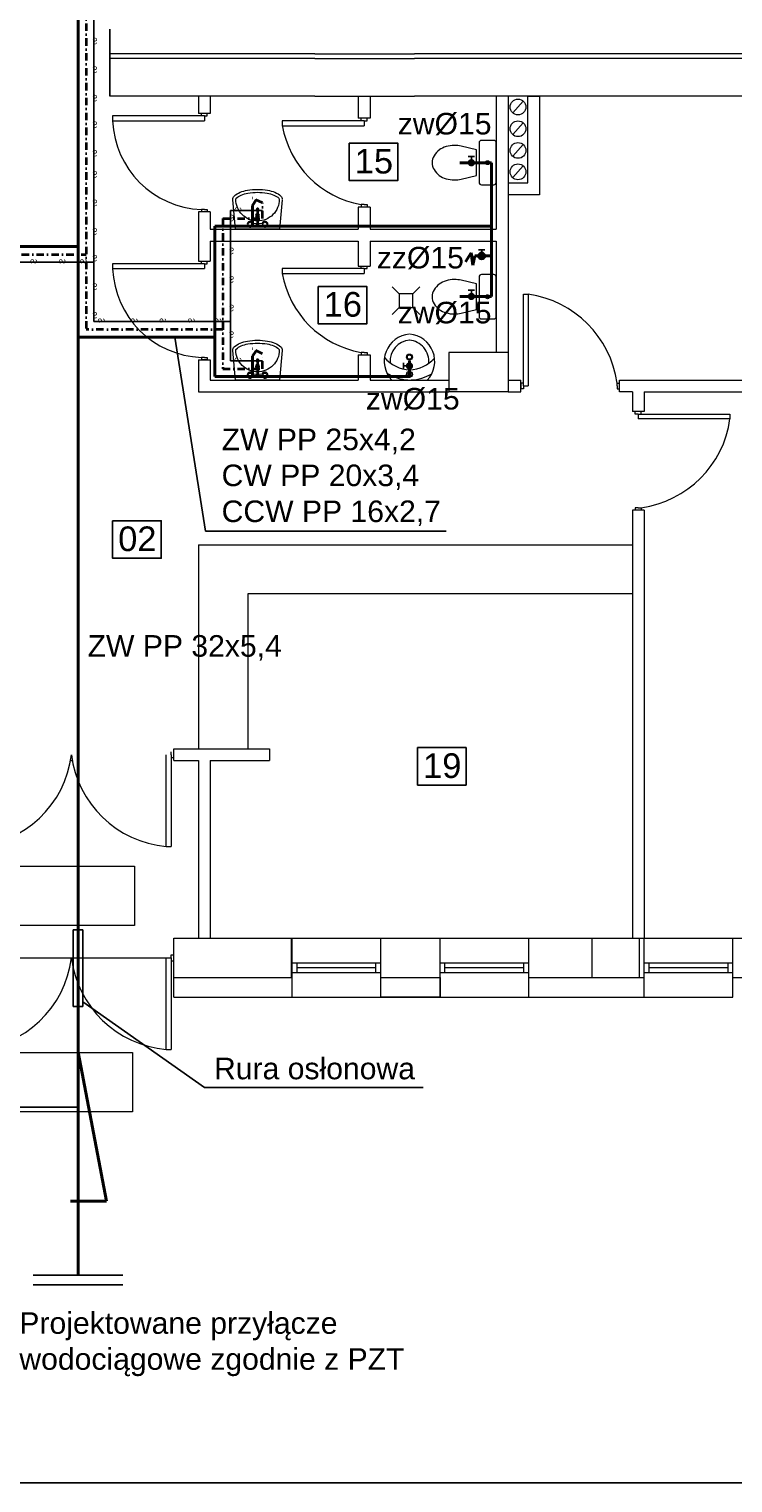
# Model space of a CAD drawing. Extents: x 280060 to 689961, y 120405 to 160329.
# Tile 42 of 85: x 659269 to 659983, y 153246 to 154720. Entities that reach past the tile are written whole.
import ezdxf

# ---------------------------------------------------------------- set-up
doc = ezdxf.new("R2010")
doc.units = 0
doc.header["$MEASUREMENT"] = 0
doc.linetypes.add('DASHDOT', pattern=[1, 0.5, -0.25, 0, -0.25])
for name, color, linetype, lineweight in [('KAM-pro Biała Zarys', 7, 'CONTINUOUS', 9), ('KAM-pro C.C.W Wewnętrzna', 112, 'CONTINUOUS', 25), ('KAM-pro C.W. Wewnętrzna', 1, 'DASHDOT', 35), ('KAM-pro Kocioł C.O.', 7, 'CONTINUOUS', 18), ('KAM-pro Opis Wodociąg Wewnętrzny', 160, 'CONTINUOUS', 40), ('KAM-pro Podkład Sanitarny', 253, 'CONTINUOUS', 25), ('KAM-pro Wodociąg Wewnętrzny', 150, 'CONTINUOUS', 40)]:
    doc.layers.add(name, color=color, linetype=linetype, lineweight=lineweight)
doc.styles.add('ARIAL', font='arial.ttf')

msp = doc.modelspace()

# ---------------------------------------------------------------- hatches: boundary and pattern name
at = {"layer": 'KAM-pro Kocioł C.O.', "lineweight": 25}
h = msp.add_hatch(color=256, dxfattribs=at)
h.dxf.hatch_style = 1
h.paths.add_polyline_path([(659716.8, 154581), (659718.5, 154581, -0.112809)])
h.paths.add_polyline_path([(659713.9, 154584.6), (659721.4, 154584.6, -0.34984), (659718.5, 154581), (659716.8, 154581, -0.34984)])
h.paths.add_polyline_path([(659715.2, 154587.4), (659717.7, 154587.4), (659717.7, 154584.6), (659713.9, 154584.6, -0.212872)])
h.paths.add_polyline_path([(659717.7, 154587.4), (659720.1, 154587.4, -0.212872), (659721.4, 154584.6), (659717.7, 154584.6)])
h.paths.add_polyline_path([(659717.7, 154588.3, -0.185027), (659720.1, 154587.4), (659717.7, 154587.4)])
h.paths.add_polyline_path([(659717.7, 154588.3), (659717.7, 154587.4), (659715.2, 154587.4, -0.185027)])
h = msp.add_hatch(color=256, dxfattribs=at)
h.dxf.hatch_style = 1
h.paths.add_polyline_path([(659727.3, 154486.5), (659728.9, 154486.5, -0.112809)])
h.paths.add_polyline_path([(659724.4, 154490.1), (659731.8, 154490.1, -0.34984), (659728.9, 154486.5), (659727.3, 154486.5, -0.34984)])
h.paths.add_polyline_path([(659725.6, 154492.8), (659728.1, 154492.8), (659728.1, 154490.1), (659724.4, 154490.1, -0.212872)])
h.paths.add_polyline_path([(659728.1, 154492.8), (659730.6, 154492.8, -0.212872), (659731.8, 154490.1), (659728.1, 154490.1)])
h.paths.add_polyline_path([(659728.1, 154493.8, -0.185027), (659730.6, 154492.8), (659728.1, 154492.8)])
h.paths.add_polyline_path([(659728.1, 154493.8), (659728.1, 154492.8), (659725.6, 154492.8, -0.185027)])
h = msp.add_hatch(color=256, dxfattribs=at)
h.dxf.hatch_style = 1
h.paths.add_polyline_path([(659716.8, 154445.4), (659718.5, 154445.4, -0.112809)])
h.paths.add_polyline_path([(659713.9, 154449), (659721.4, 154449, -0.34984), (659718.5, 154445.4), (659716.8, 154445.4, -0.34984)])
h.paths.add_polyline_path([(659715.2, 154451.8), (659717.7, 154451.8), (659717.7, 154449), (659713.9, 154449, -0.212872)])
h.paths.add_polyline_path([(659717.7, 154451.8), (659720.1, 154451.8, -0.212872), (659721.4, 154449), (659717.7, 154449)])
h.paths.add_polyline_path([(659717.7, 154452.7, -0.185027), (659720.1, 154451.8), (659717.7, 154451.8)])
h.paths.add_polyline_path([(659717.7, 154452.7), (659717.7, 154451.8), (659715.2, 154451.8, -0.185027)])
h = msp.add_hatch(color=256, dxfattribs=at)
h.dxf.hatch_style = 1
h.paths.add_polyline_path([(659658.5, 154377.7), (659658.5, 154379.3, -0.112809)])
h.paths.add_polyline_path([(659654.9, 154374.8), (659654.9, 154382.2, -0.34984), (659658.5, 154379.3), (659658.5, 154377.7, -0.34984)])
h.paths.add_polyline_path([(659652.1, 154376), (659652.1, 154378.5), (659654.9, 154378.5), (659654.9, 154374.8, -0.212872)])
h.paths.add_polyline_path([(659652.1, 154378.5), (659652.1, 154381, -0.212872), (659654.9, 154382.2), (659654.9, 154378.5)])
h.paths.add_polyline_path([(659651.2, 154378.5, -0.185027), (659652.1, 154381), (659652.1, 154378.5)])
h.paths.add_polyline_path([(659651.2, 154378.5), (659652.1, 154378.5), (659652.1, 154376, -0.185027)])

# ---------------------------------------------------------------- linework, layer by layer
at = {"layer": 'KAM-pro Biała Zarys', "lineweight": 25}
for p, q in [((659313.8, 153806.5), (659313.8, 153728.8)), ((659313.8, 153806.5), (659323.8, 153806.5)), ((659323.8, 153806.5), (659323.8, 153728.8)), ((659313.8, 153728.8), (659323.8, 153728.8)), ((659273.4, 153456.4), (659364.2, 153456.4)), ((659273.4, 153446.4), (659364.2, 153446.4))]:
    msp.add_line(p, q, dxfattribs=at)
for points in [[(655816.5, 156215.6), (662116.5, 156215.6), (662116.5, 153245.6), (655816.5, 153245.6)], [(659593.8, 154604.5), (659643, 154604.5), (659643, 154566.5), (659593.8, 154566.5)], [(659562.4, 154459.2), (659611.5, 154459.2), (659611.5, 154421.2), (659562.4, 154421.2)], [(659353.9, 154221.5), (659403.1, 154221.5), (659403.1, 154183.5), (659353.9, 154183.5)], [(659663.1, 153991.4), (659712.3, 153991.4), (659712.3, 153953.4), (659663.1, 153953.4)]]:
    msp.add_lwpolyline(points, close=True, dxfattribs=at)
at = {"layer": 'KAM-pro C.C.W Wewnętrzna', "color": 210, "lineweight": 25, "ltscale": 2}
for p, q in [((659334.9, 154749), (659334.9, 154423.6)), ((659473.5, 154536.2), (659473.5, 154383.7)), ((659473.5, 154536.2), (659505.7, 154536.2)), ((659147.9, 154483.6), (659334.9, 154483.6)), ((659473.5, 154423.6), (659334.9, 154423.6)), ((659473.5, 154383.7), (659505.7, 154383.7))]:
    msp.add_line(p, q, dxfattribs=at)
at = {"layer": 'KAM-pro C.W. Wewnętrzna', "ltscale": 15}
for p, q in [((659326.9, 154741), (659326.9, 154415.6)), ((659505.7, 154543.8), (659493, 154550)), ((659505.7, 154528.2), (659505.7, 154543.8)), ((659465.5, 154528.2), (659465.5, 154375.7)), ((659465.5, 154528.2), (659505.7, 154528.2)), ((659155.9, 154491.6), (659326.9, 154491.6)), ((659465.5, 154415.6), (659326.9, 154415.6)), ((659505.7, 154390.8), (659493, 154397)), ((659505.7, 154375.7), (659505.7, 154390.8)), ((659465.5, 154375.7), (659505.7, 154375.7))]:
    msp.add_line(p, q, dxfattribs=at)
at = {"layer": 'KAM-pro Kocioł C.O.', "lineweight": 25}
for p, q in [((659714.4, 154590.8), (659720.9, 154590.8)), ((659717.7, 154584.6), (659717.7, 154590.8)), ((659724.8, 154496.3), (659731.4, 154496.3)), ((659728.1, 154490.1), (659728.1, 154496.3)), ((659714.4, 154455.2), (659720.9, 154455.2)), ((659717.7, 154449), (659717.7, 154455.2)), ((659648.7, 154375.2), (659648.7, 154381.8)), ((659654.9, 154378.5), (659648.7, 154378.5))]:
    msp.add_line(p, q, dxfattribs=at)
msp.add_circle((659728.1, 154490.1), 3.71, dxfattribs=at)
at = {"layer": 'KAM-pro Opis Wodociąg Wewnętrzny', "color": 142, "lineweight": 25}
for p, q in [((659448.1, 154210.9), (659417, 154407.6)), ((659448.1, 154210.9), (659692, 154210.9)), ((659447.2, 153646.7), (659323.8, 153733.6)), ((659668.7, 153646.7), (659447.2, 153646.7)), ((659318.8, 153626.8), (658876, 153626.8))]:
    msp.add_line(p, q, dxfattribs=at)
at = {"layer": 'KAM-pro Podkład Sanitarny', "lineweight": 20, "ltscale": 13}
for p, q in [((659350.9, 154652.2), (659350.9, 154720.2)), ((659350.9, 154720.2), (659350.9, 154652.2)), ((659558.9, 154695.2), (659350.9, 154695.2)), ((659558.9, 154690.2), (659350.9, 154690.2)), ((659558.9, 154695.2), (659659.9, 154695.2)), ((659558.9, 154690.2), (659659.9, 154690.2)), ((659997.9, 154695.2), (659659.9, 154695.2)), ((659997.9, 154690.2), (659659.9, 154690.2)), ((659558.9, 154652.2), (659350.9, 154652.2)), ((659440.9, 154652.2), (659350.9, 154652.2)), ((659440.9, 154652.2), (659440.9, 154634.7)), ((659452.9, 154652.2), (659452.9, 154634.7)), ((659558.9, 154652.2), (659659.9, 154652.2)), ((659602.9, 154652.2), (659602.9, 154629.7)), ((659614.9, 154652.2), (659614.9, 154629.7)), ((659997.9, 154652.2), (659659.9, 154652.2)), ((659742.9, 154652.2), (659742.9, 154517.2)), ((660192.9, 154652.2), (659754.9, 154652.2)), ((659754.9, 154652.2), (659754.9, 154392.2)), ((659754.9, 154652.2), (659754.9, 154564.2)), ((659759.6, 154635.2), (659770.2, 154647.1)), ((659774.9, 154564.2), (659774.9, 154652.2)), ((659774.9, 154652.2), (659786.9, 154652.2)), ((659786.9, 154652.2), (659786.9, 154552.2)), ((659443.9, 154632.2), (659353.9, 154632.2)), ((659353.9, 154632.2), (659353.9, 154627.2)), ((659452.9, 154634.7), (659440.9, 154634.7)), ((659443.9, 154632.2), (659443.9, 154634.7)), ((659446.9, 154632.2), (659443.9, 154632.2)), ((659446.9, 154632.2), (659446.9, 154627.2)), ((659446.9, 154632.2), (659449.9, 154632.2)), ((659449.9, 154632.2), (659449.9, 154634.7)), ((659614.9, 154629.7), (659602.9, 154629.7)), ((659605.9, 154627.2), (659605.9, 154629.7)), ((659611.9, 154627.2), (659611.9, 154629.7)), ((659353.9, 154627.2), (659446.9, 154627.2)), ((659605.9, 154627.2), (659525.9, 154627.2)), ((659525.9, 154627.2), (659525.9, 154622.2)), ((659525.9, 154622.2), (659608.9, 154622.2)), ((659608.9, 154627.2), (659605.9, 154627.2)), ((659608.9, 154627.2), (659608.9, 154622.2)), ((659608.9, 154627.2), (659611.9, 154627.2)), ((659759.6, 154613.2), (659770.2, 154625.1)), ((659759.6, 154591.2), (659770.2, 154603.1)), ((659759.6, 154569.5), (659770.2, 154581.4)), ((659754.9, 154564.2), (659774.9, 154564.2)), ((659602.9, 154539.7), (659602.9, 154517.2)), ((659614.9, 154539.7), (659602.9, 154539.7)), ((659608.9, 154542.2), (659605.9, 154542.2)), ((659605.9, 154542.2), (659605.9, 154539.7)), ((659608.9, 154542.2), (659611.9, 154542.2)), ((659611.9, 154542.2), (659611.9, 154539.7)), ((659614.9, 154539.7), (659614.9, 154517.2)), ((659786.9, 154552.2), (659754.9, 154552.2)), ((659440.9, 154534.7), (659440.9, 154484.7)), ((659452.9, 154534.7), (659440.9, 154534.7)), ((659446.9, 154537.2), (659443.9, 154537.2)), ((659443.9, 154537.2), (659443.9, 154534.7)), ((659446.9, 154537.2), (659449.9, 154537.2)), ((659449.9, 154537.2), (659449.9, 154534.7)), ((659452.9, 154534.7), (659452.9, 154517.2)), ((659499.6, 154536.4), (659499.6, 154537.3)), ((659452.9, 154517.2), (659602.9, 154517.2)), ((659495.1, 154523.1), (659500, 154523.4)), ((659495.1, 154521.3), (659500, 154521)), ((659501.7, 154523.4), (659506.5, 154523.1)), ((659506.5, 154521.3), (659501.7, 154521)), ((659614.9, 154517.2), (659742.9, 154517.2)), ((659452.9, 154505.2), (659452.9, 154484.7)), ((659452.9, 154505.2), (659602.9, 154505.2)), ((659602.9, 154505.2), (659602.9, 154479.7)), ((659614.9, 154505.2), (659614.9, 154479.7)), ((659614.9, 154505.2), (659742.9, 154505.2)), ((659742.9, 154505.2), (659742.9, 154392.2)), ((659443.9, 154482.2), (659353.9, 154482.2)), ((659353.9, 154482.2), (659353.9, 154477.2)), ((659440.9, 154484.7), (659452.9, 154484.7)), ((659443.9, 154482.2), (659443.9, 154484.7)), ((659443.9, 154484.7), (659449.9, 154484.7)), ((659446.9, 154482.2), (659443.9, 154482.2)), ((659446.9, 154482.2), (659446.9, 154477.2)), ((659446.9, 154482.2), (659449.9, 154482.2)), ((659449.9, 154482.2), (659449.9, 154484.7)), ((659353.9, 154477.2), (659446.9, 154477.2)), ((659605.9, 154477.2), (659525.9, 154477.2)), ((659525.9, 154477.2), (659525.9, 154472.2)), ((659525.9, 154472.2), (659608.9, 154472.2)), ((659602.9, 154479.7), (659614.9, 154479.7)), ((659605.9, 154477.2), (659605.9, 154479.7)), ((659608.9, 154477.2), (659605.9, 154477.2)), ((659608.9, 154477.2), (659608.9, 154472.2)), ((659608.9, 154477.2), (659611.9, 154477.2)), ((659611.9, 154477.2), (659611.9, 154479.7)), ((659637.4, 154458.8), (659644.4, 154451.8)), ((659658.4, 154451.8), (659644.4, 154451.8)), ((659644.4, 154451.8), (659644.4, 154437.8)), ((659665.4, 154458.8), (659658.4, 154451.8)), ((659658.4, 154444.8), (659658.4, 154451.8)), ((659658.4, 154437.8), (659658.4, 154451.8)), ((659770.4, 154361.2), (659770.4, 154451.2)), ((659770.4, 154451.2), (659775.4, 154451.2)), ((659775.4, 154451.2), (659775.4, 154358.2)), ((659637.4, 154430.8), (659644.4, 154437.8)), ((659644.4, 154437.8), (659658.4, 154437.8)), ((659665.4, 154430.8), (659658.4, 154437.8)), ((659608.9, 154392.2), (659605.9, 154392.2)), ((659605.9, 154392.2), (659605.9, 154389.7)), ((659608.9, 154392.2), (659611.9, 154392.2)), ((659611.9, 154392.2), (659611.9, 154389.7)), ((659754.9, 154392.2), (659694.9, 154392.2)), ((659694.9, 154392.2), (659694.9, 154352.2)), ((659754.9, 154392.2), (659754.9, 154352.2)), ((659440.9, 154384.7), (659440.9, 154352.2)), ((659440.9, 154384.7), (659452.9, 154384.7)), ((659446.9, 154387.2), (659443.9, 154387.2)), ((659443.9, 154387.2), (659443.9, 154384.7)), ((659449.9, 154384.7), (659443.9, 154384.7)), ((659446.9, 154387.2), (659449.9, 154387.2)), ((659449.9, 154387.2), (659449.9, 154384.7)), ((659452.9, 154384.7), (659452.9, 154364.2)), ((659499.6, 154383.4), (659499.6, 154384.3)), ((659602.9, 154389.7), (659602.9, 154364.2)), ((659602.9, 154389.7), (659614.9, 154389.7)), ((659614.9, 154389.7), (659614.9, 154364.2)), ((659452.9, 154364.2), (659602.9, 154364.2)), ((659495.1, 154370.1), (659500, 154370.4)), ((659495.1, 154368.3), (659500, 154368)), ((659501.7, 154370.4), (659506.5, 154370.1)), ((659506.5, 154368.3), (659501.7, 154368)), ((659614.9, 154364.2), (659694.9, 154364.2)), ((659754.9, 154364.2), (659767.9, 154364.2)), ((659767.9, 154352.2), (659767.9, 154364.2)), ((659867.9, 154352.2), (659867.9, 154364.2)), ((659867.9, 154364.2), (660151.9, 154364.2)), ((659440.9, 154352.2), (659694.9, 154352.2)), ((659754.9, 154352.2), (659694.9, 154352.2)), ((659754.9, 154352.2), (659767.9, 154352.2)), ((659754.9, 154352.2), (659767.9, 154352.2)), ((659770.4, 154361.2), (659767.9, 154361.2)), ((659767.9, 154361.2), (659767.9, 154355.2)), ((659770.4, 154355.2), (659767.9, 154355.2)), ((659770.4, 154358.2), (659770.4, 154361.2)), ((659770.4, 154358.2), (659775.4, 154358.2)), ((659770.4, 154358.2), (659770.4, 154355.2)), ((659865.4, 154358.2), (659865.4, 154361.2)), ((659865.4, 154361.2), (659867.9, 154361.2)), ((659865.4, 154358.2), (659865.4, 154355.2)), ((659865.4, 154355.2), (659867.9, 154355.2)), ((659880.9, 154352.2), (659867.9, 154352.2)), ((659880.9, 154352.2), (659880.9, 154332.2)), ((659892.9, 154352.2), (660151.9, 154352.2)), ((659892.9, 154352.2), (659892.9, 154332.2)), ((659892.9, 154352.2), (659892.9, 154332.2)), ((659892.9, 154332.2), (659880.9, 154332.2)), ((659883.9, 154329.7), (659883.9, 154332.2)), ((659889.9, 154332.2), (659883.9, 154332.2)), ((659886.9, 154329.7), (659883.9, 154329.7)), ((659886.9, 154329.7), (659886.9, 154324.7)), ((659886.9, 154329.7), (659889.9, 154329.7)), ((659979.9, 154324.7), (659886.9, 154324.7)), ((659889.9, 154329.7), (659889.9, 154332.2)), ((659889.9, 154329.7), (659979.9, 154329.7)), ((659979.9, 154329.7), (659979.9, 154324.7)), ((659880.9, 154232.2), (659880.9, 153798.2)), ((659892.9, 154232.2), (659880.9, 154232.2)), ((659886.9, 154234.7), (659883.9, 154234.7)), ((659883.9, 154234.7), (659883.9, 154232.2)), ((659886.9, 154234.7), (659889.9, 154234.7)), ((659889.9, 154234.7), (659889.9, 154232.2)), ((659892.9, 154232.2), (659892.9, 153798.2)), ((659440.9, 154197.2), (659880.9, 154197.2)), ((659440.9, 154197.2), (659440.9, 153990.2)), ((659880.9, 154197.2), (659880.9, 154147.2)), ((659880.9, 154147.2), (659490.9, 154147.2)), ((659490.9, 154147.2), (659490.9, 153990.2)), ((659408.3, 153891.2), (659408.3, 153984.2)), ((659413.3, 153984.2), (659413.3, 153987.2)), ((659413.3, 153984.2), (659413.3, 153981.2)), ((659413.3, 153981.2), (659415.8, 153981.2)), ((659413.3, 153981.2), (659413.3, 153891.2)), ((659415.9, 153990.2), (659512.9, 153990.2)), ((659415.9, 153978.2), (659415.9, 153990.2)), ((659512.9, 153990.2), (659512.9, 153978.2)), ((659311.2, 153978.2), (659313, 153978.2)), ((659415.9, 153978.2), (659440.9, 153978.2)), ((659440.9, 153978.2), (659440.9, 153798.2)), ((659452.9, 153978.2), (659452.9, 153798.2)), ((659452.9, 153978.2), (659512.9, 153978.2)), ((659408.3, 153891.2), (659413.3, 153891.2)), ((659256.2, 153871.1), (659376.2, 153871.1)), ((659376.2, 153871.1), (659376.2, 153811.1)), ((659376.2, 153811.1), (659256.2, 153811.1)), ((659318.9, 153738.2), (659318.9, 153798.2)), ((659415.9, 153798.2), (659535.9, 153798.2)), ((659415.9, 153738.2), (659415.9, 153798.2)), ((659534.9, 153798.2), (659534.9, 153758.2)), ((659535.9, 153738.2), (659535.9, 153798.2)), ((659535.9, 153798.2), (659625.9, 153798.2)), ((659625.9, 153738.2), (659625.9, 153798.2)), ((659625.9, 153798.2), (659685.9, 153798.2)), ((659685.9, 153738.2), (659685.9, 153798.2)), ((659685.9, 153798.2), (659775.9, 153798.2)), ((659775.9, 153798.2), (659892.9, 153798.2)), ((659775.9, 153738.2), (659775.9, 153798.2)), ((659839.9, 153798.2), (659839.9, 153758.2)), ((659887.9, 153798.2), (659887.9, 153758.2)), ((659892.9, 153738.2), (659892.9, 153798.2)), ((659892.9, 153798.2), (659982.9, 153798.2)), ((659982.9, 153798.2), (660042.9, 153798.2)), ((659982.9, 153738.2), (659982.9, 153798.2)), ((659208.4, 153778.2), (659413.3, 153778.2)), ((659323.9, 153763.2), (659323.9, 153773.2)), ((659408.3, 153685.2), (659408.3, 153778.2)), ((659413.3, 153778.2), (659413.3, 153781.2)), ((659413.3, 153781.2), (659415.8, 153781.2)), ((659413.3, 153778.2), (659413.3, 153775.2)), ((659413.3, 153775.2), (659415.8, 153775.2)), ((659413.3, 153775.2), (659413.3, 153685.2)), ((659535.9, 153773.2), (659625.9, 153773.2)), ((659540.9, 153763.2), (659540.9, 153773.2)), ((659620.9, 153763.2), (659620.9, 153773.2)), ((659685.9, 153773.2), (659775.9, 153773.2)), ((659690.9, 153763.2), (659690.9, 153773.2)), ((659770.9, 153763.2), (659770.9, 153773.2)), ((659892.9, 153773.2), (659982.9, 153773.2)), ((659897.9, 153763.2), (659897.9, 153773.2)), ((659977.9, 153763.2), (659977.9, 153773.2)), ((659415.9, 153758.2), (659535.9, 153758.2)), ((659535.9, 153763.2), (659625.9, 153763.2)), ((659535.9, 153763.2), (659540.9, 153763.2)), ((659540.9, 153768.2), (659620.9, 153768.2)), ((659625.9, 153758.2), (659685.9, 153758.2)), ((659685.9, 153763.2), (659775.9, 153763.2)), ((659685.9, 153763.2), (659690.9, 153763.2)), ((659690.9, 153768.2), (659770.9, 153768.2)), ((659775.9, 153758.2), (659892.9, 153758.2)), ((659892.9, 153763.2), (659982.9, 153763.2)), ((659892.9, 153763.2), (659897.9, 153763.2)), ((659897.9, 153768.2), (659977.9, 153768.2)), ((659982.9, 153758.2), (660042.9, 153758.2)), ((659415.9, 153738.2), (659535.9, 153738.2)), ((659535.9, 153738.2), (659625.9, 153738.2)), ((659625.9, 153738.2), (659685.9, 153738.2)), ((659685.9, 153738.2), (659775.9, 153738.2)), ((659775.9, 153738.2), (659892.9, 153738.2)), ((659892.9, 153738.2), (659982.9, 153738.2)), ((659408.3, 153685.2), (659413.3, 153685.2)), ((659253.9, 153682.1), (659373.9, 153682.1)), ((659373.9, 153682.1), (659373.9, 153622.1)), ((659373.9, 153622.1), (659253.9, 153622.1))]:
    msp.add_line(p, q, dxfattribs=at)
for points in [[(659707.2, 154568), (659722.9, 154571.6), (659722.9, 154597.8), (659707.2, 154601.4)], [(659707.2, 154432), (659722.9, 154435.6), (659722.9, 154461.8), (659707.2, 154465.4)], [(659625.9, 153758.2), (659685.9, 153758.2), (659685.9, 153738.2), (659625.9, 153738.2), (659625.9, 153758.2)]]:
    msp.add_lwpolyline(points, dxfattribs=at)
for points in [[(659725.4, 154604.7), (659725.4, 154564.7, 0.414214), (659727.9, 154562.2), (659740.4, 154562.2, 0.414214), (659742.9, 154564.7), (659742.9, 154604.7, 0.414214), (659740.4, 154607.2), (659727.9, 154607.2, 0.414214)], [(659725.4, 154468.7), (659725.4, 154428.7, 0.414214), (659727.9, 154426.2), (659740.4, 154426.2, 0.414214), (659742.9, 154428.7), (659742.9, 154468.7, 0.414214), (659740.4, 154471.2), (659727.9, 154471.2, 0.414214)]]:
    msp.add_lwpolyline(points, format="xyb", close=True, dxfattribs=at)
for points in [[(659679.8, 154591.7, 0.132138), (659677.9, 154584.7, 0.132138), (659679.8, 154577.6)], [(659525.8, 154547.1), (659523.1, 154517.2), (659478.6, 154517.2), (659475.9, 154547.1, -0.022809), (659475.8, 154547.6, -0.203453), (659477.2, 154550.8, -0.097163), (659483.2, 154554.6, -0.054131), (659490.6, 154556.7, -0.041072), (659500.8, 154557.6, -0.041072), (659511, 154556.7, -0.054131), (659518.5, 154554.6, -0.097163), (659524.5, 154550.8, -0.203453), (659525.8, 154547.6, -0.203453)], [(659478.8, 154547.4, -0.022809), (659478.8, 154547.6, -0.203453), (659479.3, 154548.6, -0.097163), (659484.3, 154551.8, -0.054131), (659491.1, 154553.8, -0.041072), (659500.8, 154554.6, -0.041072), (659510.5, 154553.8, -0.054131), (659517.4, 154551.8, -0.097163), (659522.4, 154548.6, -0.203453), (659522.8, 154547.6, -0.098491), (659521.2, 154539.1, -0.098491), (659516.4, 154532, -0.098491), (659509.3, 154527.2, -0.098491), (659500.8, 154525.6, -0.098491), (659492.4, 154527.2, -0.098491), (659485.3, 154532, -0.098491), (659480.5, 154539.1, -0.098491), (659478.8, 154547.6)], [(659692, 154568.4, 0.072039), (659700.4, 154567.2, 0.05824), (659707.2, 154568)], [(659499.7, 154536.8, 0.104546), (659499.6, 154536.4, 0.104546), (659499.7, 154535.9, 0.100796), (659500, 154535.6)], [(659502.1, 154536.4), (659502.1, 154537.3, 0.104546), (659502, 154537.7, 0.100796), (659501.7, 154538.1, 0.095911), (659501.3, 154538.3, 0.09272), (659500.8, 154538.4, 0.09272), (659500.4, 154538.3, 0.095911), (659500, 154538.1, 0.100796), (659499.7, 154537.7)], [(659500.8, 154537.6, 0.09272), (659500.4, 154537.5, 0.095911), (659500, 154537.2, 0.100796), (659499.7, 154536.8)], [(659500, 154536.7, 0.104546), (659500, 154536.4), (659500, 154522.2, 1), (659501.7, 154522.2), (659501.7, 154536.4, 0.104546), (659501.6, 154536.7)], [(659502, 154536.8, 0.100796), (659501.7, 154537.2, 0.095911), (659501.3, 154537.5)], [(659501.7, 154535.5, 0.009141), (659501.7, 154535.6, 0.100796), (659502, 154535.9, 0.104546), (659502.1, 154536.4, 0.104546), (659502, 154536.8)], [(659679.8, 154455.7, 0.132138), (659677.9, 154448.7, 0.132138), (659679.8, 154441.6)], [(659692, 154432.4, 0.072039), (659700.4, 154431.2, 0.05824), (659707.2, 154432)], [(659525.8, 154394.1), (659523.1, 154364.2), (659478.6, 154364.2), (659475.9, 154394.1, -0.022809), (659475.8, 154394.6, -0.203453), (659477.2, 154397.8, -0.097163), (659483.2, 154401.6, -0.054131), (659490.6, 154403.7, -0.041072), (659500.8, 154404.6, -0.041072), (659511, 154403.7, -0.054131), (659518.5, 154401.6, -0.097163), (659524.5, 154397.8, -0.203453), (659525.8, 154394.6, -0.203453)], [(659478.8, 154394.4, -0.022809), (659478.8, 154394.6, -0.203453), (659479.3, 154395.6, -0.097163), (659484.3, 154398.8, -0.054131), (659491.1, 154400.8, -0.041072), (659500.8, 154401.6, -0.041072), (659510.5, 154400.8, -0.054131), (659517.4, 154398.8, -0.097163), (659522.4, 154395.6, -0.203453), (659522.8, 154394.6, -0.098491), (659521.2, 154386.1, -0.098491), (659516.4, 154379, -0.098491), (659509.3, 154374.2, -0.098491), (659500.8, 154372.6, -0.098491), (659492.4, 154374.2, -0.098491), (659485.3, 154379, -0.098491), (659480.5, 154386.1, -0.098491), (659478.8, 154394.6)], [(659499.7, 154383.8, 0.104546), (659499.6, 154383.4, 0.104546), (659499.7, 154382.9, 0.100796), (659500, 154382.6)], [(659502.1, 154383.4), (659502.1, 154384.3, 0.104546), (659502, 154384.7, 0.100796), (659501.7, 154385.1, 0.095911), (659501.3, 154385.3, 0.09272), (659500.8, 154385.4, 0.09272), (659500.4, 154385.3, 0.095911), (659500, 154385.1, 0.100796), (659499.7, 154384.7)], [(659500.8, 154384.6, 0.09272), (659500.4, 154384.5, 0.095911), (659500, 154384.2, 0.100796), (659499.7, 154383.8)], [(659500, 154383.7, 0.104546), (659500, 154383.4), (659500, 154369.2, 1), (659501.7, 154369.2), (659501.7, 154383.4, 0.104546), (659501.6, 154383.7)], [(659502, 154383.8, 0.100796), (659501.7, 154384.2, 0.095911), (659501.3, 154384.5)], [(659501.7, 154382.5, 0.009141), (659501.7, 154382.6, 0.100796), (659502, 154382.9, 0.104546), (659502.1, 154383.4, 0.104546), (659502, 154383.8)]]:
    msp.add_lwpolyline(points, format="xyb", dxfattribs=at)
for centre, radius in [((659764.9, 154641.1), 8), ((659764.9, 154619.1), 8), ((659764.9, 154597.1), 8), ((659734.1, 154584.7), 1.96), ((659764.9, 154575.4), 8), ((659493.3, 154522.2), 2), ((659508.3, 154522.2), 2), ((659734.1, 154448.7), 1.96), ((659654.9, 154387.5), 3.05), ((659654.9, 154387.5), 2.15), ((659493.3, 154369.2), 2), ((659508.3, 154369.2), 2), ((659654.9, 154369.9), 3.05), ((659654.9, 154369.9), 1.55)]:
    msp.add_circle(centre, radius, dxfattribs=at)
for centre, radius, start, end in [((659447.6, 154630.9), 93.8, 182.2775, 267.7225), ((659623.2, 154639.6), 98.9, 190.1157, 259.8843), ((659698.6, 154578.6), 23.3, 106.4817, 125.5377), ((659700.4, 154572.8), 29.4, 90, 106.4817), ((659700.4, 154572.8), 29.4, 76.6674, 90), ((659696, 154582.3), 18.7, 125.5377, 149.8906), ((659696, 154587), 18.7, 210.1094, 234.4623), ((659698.6, 154590.7), 23.3, 234.4623, 253.5183), ((659493.3, 154522.2), 3, 18.4795, 341.5205), ((659500.8, 154531.1), 2, 115.1507, 244.8493), ((659500.7, 154537.3), 1.1, 156.1265, 180), ((659500.8, 154536.4), 0.778, 133.1035, 156.1265), ((659500.8, 154536.5), 1.25, 226.8965, 228.9915), ((659500.8, 154536.3), 0.848, 111.1894, 133.1035), ((659500.8, 154536.2), 0.934, 90, 111.1894), ((659500.8, 154536.2), 1.33, 68.8106, 90), ((659500.8, 154536.2), 0.934, 68.8106, 90), ((659500.9, 154536.3), 0.848, 46.8965, 68.8106), ((659500.9, 154536.4), 0.778, 23.8735, 46.8965), ((659500.8, 154531.1), 2, 295.1507, 64.8493), ((659508.3, 154522.2), 3, 198.4795, 161.5205), ((659500.8, 154522.2), 1.5, 124.5181, 55.4819), ((659447.6, 154480.9), 93.8, 182.2775, 267.7225), ((659623.2, 154489.6), 98.9, 190.1157, 259.8843), ((659700.4, 154436.8), 29.4, 90, 106.4817), ((659700.4, 154436.8), 29.4, 76.6674, 90), ((659696, 154446.3), 18.7, 125.5377, 149.8906), ((659698.6, 154442.6), 23.3, 106.4817, 125.5377), ((659760.8, 154346.6), 105.6, 7.942, 82.058), ((659696, 154451), 18.7, 210.1094, 234.4623), ((659698.6, 154454.7), 23.3, 234.4623, 253.5183), ((659656.9, 154383.2), 27.6, 94.707, 223.4833), ((659652.9, 154383.2), 27.6, 316.5167, 85.293), ((659656.9, 154383.2), 21.6, 94.707, 184.3166), ((659652.9, 154383.2), 21.6, 354.4703, 85.293), ((659500.8, 154378.1), 2, 115.1507, 244.8493), ((659500.7, 154384.3), 1.1, 156.1265, 180), ((659500.8, 154383.4), 0.778, 133.1035, 156.1265), ((659500.8, 154383.5), 1.25, 226.8965, 228.9915), ((659500.8, 154383.3), 0.848, 111.1894, 133.1035), ((659500.8, 154383.2), 0.934, 90, 111.1894), ((659500.8, 154383.2), 1.33, 68.8106, 90), ((659500.8, 154383.2), 0.934, 68.8106, 90), ((659500.9, 154383.3), 0.848, 46.8965, 68.8106), ((659500.9, 154383.4), 0.778, 23.8735, 46.8965), ((659500.8, 154378.1), 2, 295.1507, 64.8493), ((659656.1, 154409.5), 34.8, 220.2628, 268.3962), ((659654.2, 154409.5), 34.8, 271.6038, 318.3171), ((659493.3, 154369.2), 3, 18.4795, 341.5205), ((659500.8, 154369.2), 1.5, 124.5181, 55.4819), ((659508.3, 154369.2), 3, 198.4795, 161.5205), ((659656.1, 154409.5), 45.3, 237.9606, 266.4348), ((659654.3, 154409.4), 45.2, 272.747, 300.8017), ((659875.3, 154339.3), 105.6, 277.942, 352.058), ((659207, 153996.9), 105.9, 273.4452, 353.1196), ((659417.6, 153997.1), 106.3, 186.9639, 264.9412), ((659207, 153790.9), 105.9, 273.4452, 353.1196), ((659417.6, 153791.1), 106.3, 186.9639, 264.9412)]:
    msp.add_arc(centre, radius, start, end, dxfattribs=at)
at = {"layer": 'KAM-pro Wodociąg Wewnętrzny'}
for p, q in [((659318.8, 154733), (659318.8, 153456.4)), ((659738.1, 154584.6), (659706.1, 154584.6)), ((659738.1, 154449), (659738.1, 154584.6)), ((659495.7, 154541.3), (659499.3, 154546.9)), ((659495.7, 154541.3), (659495.7, 154520.2)), ((659457.5, 154520.2), (659738.1, 154520.2)), ((659457.5, 154520.2), (659457.5, 154367.7)), ((659163.9, 154499.6), (659318.9, 154499.6)), ((659717.5, 154493.1), (659711.8, 154484.1)), ((659719.3, 154480.7), (659717.5, 154493.1)), ((659721.1, 154490.1), (659719.3, 154480.7)), ((659738.1, 154490.1), (659721.1, 154490.1)), ((659738.1, 154449), (659706.1, 154449)), ((659457.5, 154407.6), (659318.9, 154407.6)), ((659495.7, 154388.3), (659499.3, 154393.9)), ((659495.7, 154388.3), (659495.7, 154367.7)), ((659654.9, 154383.7), (659654.9, 154367.7)), ((659457.5, 154367.7), (659654.9, 154367.7)), ((659347.6, 153531.5), (659318.8, 153682.6)), ((659311, 153531.5), (659347.6, 153531.5))]:
    msp.add_line(p, q, dxfattribs=at)

# ---------------------------------------------------------------- texts
at = {"layer": 'KAM-pro Biała Zarys', "lineweight": 25, "char_height": 25, "width": 31.17, "attachment_point": 1, "style": 'ARIAL'}
for s, insert in [('15', (659599.4, 154598.7)), ('16', (659567.9, 154453.5)), ('02', (659359.5, 154215.7)), ('19', (659668.7, 153985.6))]:
    msp.add_mtext(s, dxfattribs=dict(at, insert=insert))
at = {"layer": 'KAM-pro C.C.W Wewnętrzna', "color": 131, "text_generation_flag": 2, "width": 0.7}
for rotation, p in [(180, (659333.3, 154711.3)), (180, (659333.3, 154682.3)), (180, (659333.3, 154653.4)), (180, (659333.3, 154626.4)), (180, (659333.3, 154597.5)), (180, (659333.3, 154576)), (180, (659333.3, 154547.1)), (180, (659471.9, 154531.8)), (270, (659477.8, 154534.6)), (180, (659333.3, 154518.1)), (180, (659471.9, 154498.4)), (270, (659270.6, 154482)), (270, (659299.5, 154482)), (270, (659321, 154482)), (180, (659333.3, 154491.1)), (180, (659471.9, 154469.5)), (180, (659333.3, 154462.2)), (180, (659471.9, 154440.5)), (180, (659333.3, 154433.2)), (270, (659339.2, 154422)), (270, (659372.6, 154422)), (270, (659401.6, 154422)), (270, (659430.5, 154422)), (270, (659457.5, 154422)), (180, (659471.9, 154413.6)), (270, (659477.8, 154382.2))]:
    msp.add_text('S', height=6.46, rotation=rotation, dxfattribs=at).set_placement(p)
at = {"layer": 'KAM-pro Opis Wodociąg Wewnętrzny', "color": 142, "lineweight": 25, "style": 'ARIAL'}
for s, p in [('zw%%C15', (659643, 154613.3)), ('zz%%C15', (659621.8, 154477.4)), ('zw%%C15', (659643, 154421.7)), ('zw%%C15', (659610.7, 154334.3)), ('Rura osłonowa', (659456.7, 153655))]:
    msp.add_text(s, height=21.87, dxfattribs=at).set_placement(p)
at = {"layer": 'KAM-pro Opis Wodociąg Wewnętrzny', "color": 142, "lineweight": 25, "char_height": 21.87, "attachment_point": 4, "style": 'ARIAL'}
for s, insert, width in [('ZW PP 25x4,2\\PCW PP 20x3,4\\PCCW PP 16x2,7', (659464.4, 154265.5), 239.454), ('ZW PP 32x5,4', (659328.5, 154092.5), 239.454), ('\\A1;Projektowane przyłącze wodociągowe zgodnie z PZT ', (659259.3, 153386.2), 408.04)]:
    msp.add_mtext(s, dxfattribs=dict(at, insert=insert, width=width))

doc.saveas('drawing.dxf')
